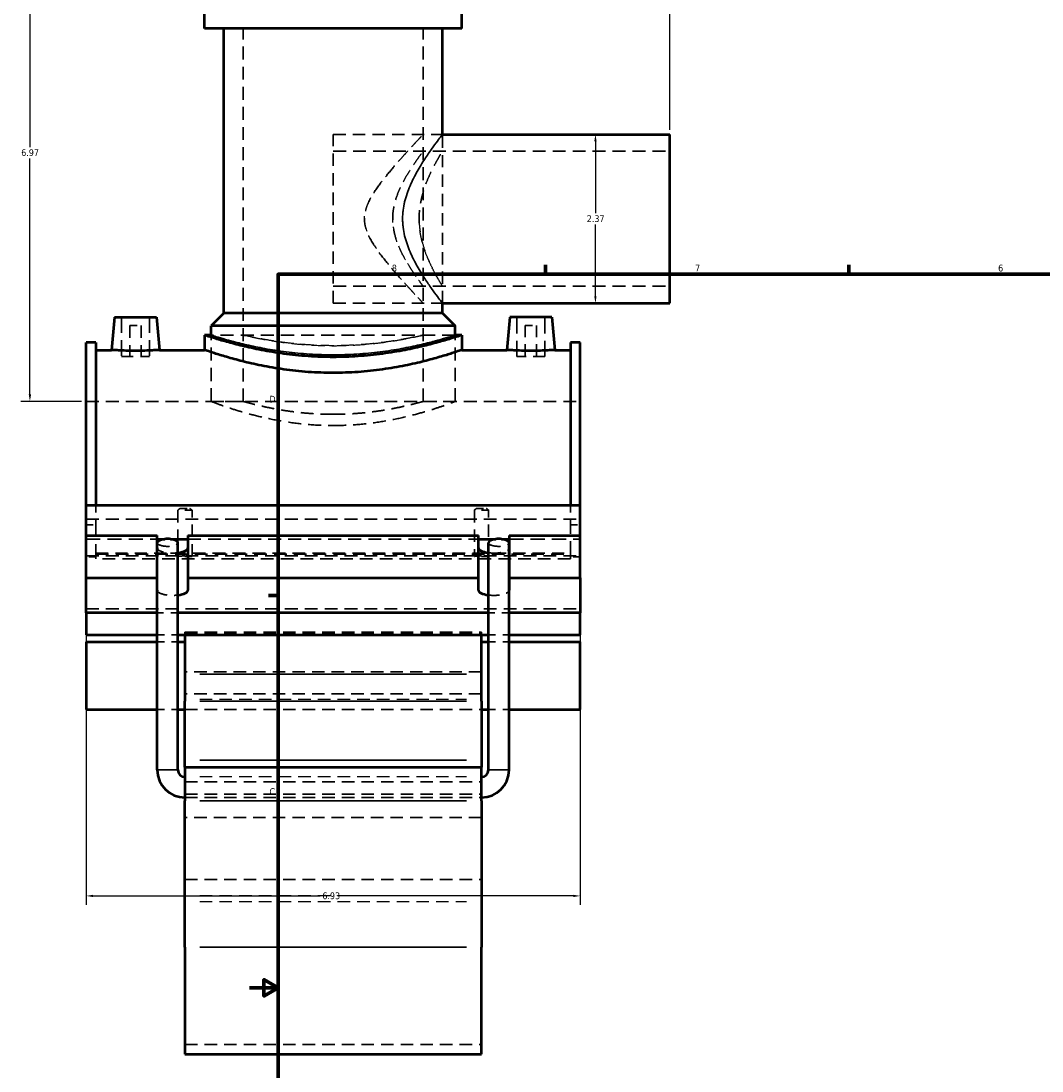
# Model space of a CAD drawing. Header units: inches. Extents: x -3.1 to 51.5, y -2.6 to 50.
# Tile 2 of 9: x -3.1 to 11.2, y 9.8 to 24.6. Entities that reach past the tile are written whole.
import ezdxf

# ---------------------------------------------------------------- set-up
doc = ezdxf.new("R2010")
doc.units = ezdxf.units.IN
doc.header["$MEASUREMENT"] = 0
doc.linetypes.add('DASHED', pattern=[0.2067, 0.1654, -0.0413])
for name, color, linetype, lineweight in [('Border (ANSI)', 7, 'Continuous', 70), ('Dimension (ANSI)', 7, 'Continuous', 25), ('Hidden (ANSI)', 7, 'DASHED', 35), ('Hidden Narrow (ANSI)', 7, 'DASHED', 25), ('Visible (ANSI)', 7, 'Continuous', 50), ('Visible Narrow (ANSI)', 7, 'Continuous', 35)]:
    doc.layers.add(name, color=color, linetype=linetype, lineweight=lineweight)
doc.styles.add('Note Text (ANSI)', font='tahoma.ttf')
doc.dimstyles.new('Default (ANSI)', dxfattribs={"dimtxt": 0.094488, "dimasz": 0.098425, "dimexe": 0.125, "dimexo": 0.0625, "dimgap": 0.031496, "dimtad": 0, "dimtih": 1, "dimtoh": 1, "dimrnd": 1e-08, "dimzin": 4, "dimdsep": 46, "dimtxsty": 'Note Text (ANSI)', "dimcen": 0.09, "dimdle": 0.393701, "dimclrd": 256, "dimclre": 256, "dimclrt": 5, "dimadec": 0, "dimazin": 1, "dimtfac": 1, "dimtofl": 0, "dimtmove": 0, "dimatfit": 3, "dimfxl": 1, "dimtolj": 1, "dimtzin": 4, "dimlwd": -1, "dimlwe": -1, "dimarcsym": 0})

# ---------------------------------------------------------------- blocks, each defined once
blk = doc.blocks.new('Borders Default Border')
at = {"layer": 'Border (ANSI)'}
for p, q in [((4.25, 21), (4.25, 21.134)), ((8.5, 21), (8.5, 21.134)), ((0.5, 16.5), (0.366, 16.5))]:
    blk.add_line(p, q, dxfattribs=at)
at = {"layer": 'Border (ANSI)', "flags": 128}
for points in [[(0.5, 1), (0.5, 21), (33.5, 21), (33.5, 1), (0.5, 1)], [(0.1, 11), (0.5, 11), (0.3, 11.115), (0.3, 10.885), (0.5, 11)]]:
    blk.add_lwpolyline(points, dxfattribs=at)
at = {"layer": 'Border (ANSI)', "color": 5, "true_color": 0x0000ff, "char_height": 0.0945, "attachment_point": 7, "style": 'Note Text (ANSI)'}
for s, insert in [('8', (2.094, 21.038)), ('7', (6.346, 21.04)), ('6', (10.595, 21.038)), ('D', (0.378, 19.203)), ('C', (0.378, 13.701))]:
    blk.add_mtext(s, dxfattribs=dict(at, insert=insert))
blk = doc.blocks.new('*D6')
at = {"layer": 'Defpoints', "color": 0, "transparency": 16777216}
for p in [(-2.193, 17.042), (4.737, 17.042), (4.737, 12.288)]:
    blk.add_point(p, dxfattribs=at)
at = {"layer": 'Dimension (ANSI)', "transparency": 16777216}
for p, q in [((-2.193, 16.979), (-2.193, 12.163)), ((4.737, 16.979), (4.737, 12.163)), ((-2.095, 12.288), (1.089, 12.288)), ((4.638, 12.288), (1.391, 12.288))]:
    blk.add_line(p, q, dxfattribs=at)
for points in [[(-2.095, 12.304), (-2.095, 12.272), (-2.193, 12.288)], [(4.638, 12.304), (4.638, 12.272), (4.737, 12.288)]]:
    blk.add_solid(points, dxfattribs=at)
at = {"layer": 'Dimension (ANSI)', "color": 5, "transparency": 16777216, "insert": (1.12, 12.337), "char_height": 0.0945, "attachment_point": 1, "style": 'Note Text (ANSI)'}
blk.add_mtext('\\A1;6.93', dxfattribs=at)
blk = doc.blocks.new('*D8')
at = {"layer": 'Defpoints', "color": 0, "transparency": 16777216}
for p in [(5.992, 26.664), (1.272, 26.188), (5.992, 22.961)]:
    blk.add_point(p, dxfattribs=at)
at = {"layer": 'Dimension (ANSI)', "transparency": 16777216}
for p, q in [((1.272, 26.25), (1.272, 26.789)), ((5.992, 23.024), (5.992, 26.789)), ((1.37, 26.664), (3.478, 26.664)), ((5.893, 26.664), (3.785, 26.664))]:
    blk.add_line(p, q, dxfattribs=at)
for points in [[(1.37, 26.681), (1.37, 26.648), (1.272, 26.664)], [(5.893, 26.681), (5.893, 26.648), (5.992, 26.664)]]:
    blk.add_solid(points, dxfattribs=at)
at = {"layer": 'Dimension (ANSI)', "color": 5, "transparency": 16777216, "insert": (3.51, 26.713), "char_height": 0.0945, "attachment_point": 1, "style": 'Note Text (ANSI)'}
blk.add_mtext('\\A1;4.72', dxfattribs=at)
blk = doc.blocks.new('*D9')
at = {"layer": 'Defpoints', "color": 0, "transparency": 16777216}
for p in [(4.949, 22.961), (4.949, 20.595), (4.949, 20.595)]:
    blk.add_point(p, dxfattribs=at)
at = {"layer": 'Dimension (ANSI)', "transparency": 16777216}
for p, q in [((4.949, 22.863), (4.949, 21.859)), ((4.949, 20.693), (4.949, 21.697))]:
    blk.add_line(p, q, dxfattribs=at)
for points in [[(4.932, 22.863), (4.965, 22.863), (4.949, 22.961)], [(4.932, 20.693), (4.965, 20.693), (4.949, 20.595)]]:
    blk.add_solid(points, dxfattribs=at)
at = {"layer": 'Dimension (ANSI)', "color": 5, "transparency": 16777216, "insert": (4.828, 21.827), "char_height": 0.0945, "attachment_point": 1, "style": 'Note Text (ANSI)'}
blk.add_mtext('\\A1;2.37', dxfattribs=at)
blk = doc.blocks.new('*D10')
at = {"layer": 'Defpoints', "color": 0, "transparency": 16777216}
for p in [(-2.981, 26.188), (0.631, 26.188), (-2.193, 19.218)]:
    blk.add_point(p, dxfattribs=at)
at = {"layer": 'Dimension (ANSI)', "transparency": 16777216}
for p, q in [((0.568, 26.188), (-3.106, 26.188)), ((-2.981, 26.09), (-2.981, 22.784)), ((-2.981, 19.316), (-2.981, 22.622)), ((-2.256, 19.218), (-3.106, 19.218))]:
    blk.add_line(p, q, dxfattribs=at)
for points in [[(-2.997, 26.09), (-2.964, 26.09), (-2.981, 26.188)], [(-2.997, 19.316), (-2.964, 19.316), (-2.981, 19.218)]]:
    blk.add_solid(points, dxfattribs=at)
at = {"layer": 'Dimension (ANSI)', "color": 5, "transparency": 16777216, "insert": (-3.102, 22.752), "char_height": 0.0945, "attachment_point": 1, "style": 'Note Text (ANSI)'}
blk.add_mtext('\\A1;6.97', dxfattribs=at)

msp = doc.modelspace()

# ---------------------------------------------------------------- linework, layer by layer
at = {"layer": 'Hidden (ANSI)', "ltscale": 1.099577}
for p, q in [((0.0102, 19.218), (0.0102, 24.4455)), ((2.5335, 19.218), (2.5335, 24.4455))]:
    msp.add_line(p, q, dxfattribs=at)
at = {"layer": 'Hidden (ANSI)', "ltscale": 1.057721}
msp.add_line((1.2718, 20.5949), (1.2718, 22.961), dxfattribs=at)
at = {"layer": 'Hidden (ANSI)', "ltscale": 1.058821}
for p, q in [((1.2718, 22.961), (2.8038, 22.961)), ((1.2718, 20.5949), (2.8038, 20.5949))]:
    msp.add_line(p, q, dxfattribs=at)
at = {"layer": 'Hidden (ANSI)', "ltscale": 1.040657}
msp.add_line((2.8038, 20.5949), (2.8038, 22.961), dxfattribs=at)
at = {"layer": 'Hidden (ANSI)', "ltscale": 1.087382}
for p, q in [((1.2718, 22.7244), (5.9918, 22.7244)), ((1.2718, 20.8315), (5.9918, 20.8315))]:
    msp.add_line(p, q, dxfattribs=at)
at = {"layer": 'Hidden (ANSI)', "ltscale": 1.333288}
for p, q in [((-1.697, 20.3991), (-1.697, 19.8479)), ((-1.3033, 20.3991), (-1.3033, 19.8479)), ((3.847, 19.8479), (3.847, 20.3991)), ((4.2407, 19.8479), (4.2407, 20.3991))]:
    msp.add_line(p, q, dxfattribs=at)
at = {"layer": 'Hidden (ANSI)', "ltscale": 0.471064}
for p, q in [((-1.5789, 20.281), (-1.4214, 20.281)), ((3.9651, 20.281), (4.1226, 20.281))]:
    msp.add_line(p, q, dxfattribs=at)
at = {"layer": 'Hidden (ANSI)', "ltscale": 1.047583}
for p, q in [((-1.5789, 20.281), (-1.5789, 19.8479)), ((-1.4214, 20.281), (-1.4214, 19.8479)), ((3.9651, 19.8479), (3.9651, 20.281)), ((4.1226, 19.8479), (4.1226, 20.281))]:
    msp.add_line(p, q, dxfattribs=at)
at = {"layer": 'Hidden (ANSI)', "ltscale": 1.104495}
msp.add_line((2.9841, 20.148), (-0.4404, 20.148), dxfattribs=at)
at = {"layer": 'Hidden (ANSI)', "ltscale": 1.124841}
for p, q in [((-0.4404, 19.218), (-0.4404, 20.148)), ((2.9841, 19.218), (2.9841, 20.148))]:
    msp.add_line(p, q, dxfattribs=at)
at = {"layer": 'Hidden (ANSI)', "ltscale": 0.997297}
for p, q in [((-1.697, 19.8479), (-1.3033, 19.8479)), ((4.2407, 19.8479), (3.847, 19.8479))]:
    msp.add_line(p, q, dxfattribs=at)
at = {"layer": 'Hidden (ANSI)', "ltscale": 1.081511}
for p, q in [((-2.1932, 19.218), (4.7368, 19.218)), ((-2.1932, 17.5668), (4.7368, 17.5668)), ((-2.1932, 17.0543), (4.7368, 17.0543)), ((-2.1932, 16.3101), (4.7368, 16.3101))]:
    msp.add_line(p, q, dxfattribs=at)
at = {"layer": 'Hidden (ANSI)', "ltscale": 1.089963}
for p, q in [((-0.4404, 19.218), (0.0102, 19.218)), ((2.5335, 19.218), (2.9841, 19.218))]:
    msp.add_line(p, q, dxfattribs=at)
at = {"layer": 'Hidden (ANSI)', "ltscale": 0.630222}
for p, q in [((-2.0546, 17.764), (-2.0546, 17.487)), ((4.5982, 17.764), (4.5982, 17.487))]:
    msp.add_line(p, q, dxfattribs=at)
at = {"layer": 'Hidden (ANSI)', "ltscale": 1.04627}
for p, q in [((-0.9065, 17.6943), (-0.9065, 17.0455)), ((-0.7078, 17.0455), (-0.7078, 17.6943)), ((3.2515, 17.6943), (3.2515, 17.0455)), ((3.4502, 17.0455), (3.4502, 17.6943))]:
    msp.add_line(p, q, dxfattribs=at)
at = {"layer": 'Hidden (ANSI)', "ltscale": 0.44938}
for p, q in [((-0.7078, 17.6943), (-0.9065, 17.6943)), ((3.4502, 17.6943), (3.2515, 17.6943))]:
    msp.add_line(p, q, dxfattribs=at)
at = {"layer": 'Hidden (ANSI)', "ltscale": 0.297896}
for p, q in [((-0.8768, 17.718), (-0.7376, 17.718)), ((3.2812, 17.718), (3.4204, 17.718))]:
    msp.add_line(p, q, dxfattribs=at)
at = {"layer": 'Hidden (ANSI)', "ltscale": 0.263891}
for p, q in [((-2.1932, 17.487), (-2.0546, 17.487)), ((4.5982, 17.487), (4.7368, 17.487)), ((-2.0546, 17.042), (-2.1932, 17.042)), ((4.7368, 17.042), (4.5982, 17.042))]:
    msp.add_line(p, q, dxfattribs=at)
at = {"layer": 'Hidden (ANSI)', "ltscale": 1.015378}
for p, q in [((-2.0546, 17.487), (-2.0546, 17.0925)), ((4.5982, 17.0925), (4.5982, 17.487))]:
    msp.add_line(p, q, dxfattribs=at)
at = {"layer": 'Hidden (ANSI)', "ltscale": 1.205209}
for p, q in [((-2.1932, 17.2898), (-1.1967, 17.2898)), ((3.7404, 17.2898), (4.7368, 17.2898))]:
    msp.add_line(p, q, dxfattribs=at)
at = {"layer": 'Hidden (ANSI)', "ltscale": 0.152872}
for p, q in [((-1.0899, 17.2898), (-1.0096, 17.2898)), ((3.5532, 17.2898), (3.6335, 17.2898))]:
    msp.add_line(p, q, dxfattribs=at)
at = {"layer": 'Hidden (ANSI)', "ltscale": 1.094429}
msp.add_line((-0.7641, 17.2898), (3.3078, 17.2898), dxfattribs=at)
at = {"layer": 'Hidden (ANSI)', "ltscale": 0.072672}
for p, q in [((-2.0546, 17.0925), (-2.0546, 17.0795)), ((4.5982, 17.0795), (4.5982, 17.0925))]:
    msp.add_line(p, q, dxfattribs=at)
at = {"layer": 'Hidden (ANSI)', "ltscale": 1.039332}
for p, q in [((-2.0546, 17.0925), (-0.9804, 17.0925)), ((3.5241, 17.0925), (4.5982, 17.0925))]:
    msp.add_line(p, q, dxfattribs=at)
at = {"layer": 'Hidden (ANSI)', "ltscale": 1.072859}
for p, q in [((-2.0546, 17.0795), (4.5982, 17.0795)), ((4.5982, 17.0101), (-2.0546, 17.0101))]:
    msp.add_line(p, q, dxfattribs=at)
at = {"layer": 'Hidden (ANSI)', "ltscale": 0.14758}
for p, q in [((-2.0546, 17.0101), (-2.0546, 17.0795)), ((4.5982, 17.0795), (4.5982, 17.0101))]:
    msp.add_line(p, q, dxfattribs=at)
at = {"layer": 'Hidden (ANSI)', "ltscale": 1.089623}
msp.add_line((-0.9804, 17.0925), (3.5241, 17.0925), dxfattribs=at)
at = {"layer": 'Hidden (ANSI)', "ltscale": 0.378259}
for p, q in [((-0.7078, 17.0455), (-0.9065, 17.0455)), ((3.4502, 17.0455), (3.2515, 17.0455))]:
    msp.add_line(p, q, dxfattribs=at)
at = {"layer": 'Hidden (ANSI)', "ltscale": 0.549173}
for p, q in [((-0.9055, 16.2532), (-1.1939, 16.2532)), ((3.7376, 16.2532), (3.4492, 16.2532)), ((-1.1939, 15.9452), (-0.9055, 15.9452)), ((3.4492, 15.9452), (3.7376, 15.9452)), ((-1.1939, 15.8487), (-0.9055, 15.8487)), ((3.4492, 15.8487), (3.7376, 15.8487)), ((-1.1939, 14.899), (-0.9055, 14.899)), ((3.4492, 14.899), (3.7376, 14.899))]:
    msp.add_line(p, q, dxfattribs=at)
at = {"layer": 'Hidden (ANSI)', "ltscale": 0.300161}
for p, q in [((-0.8072, 15.9838), (-0.8072, 15.9636)), ((3.3508, 15.9636), (3.3508, 15.9838))]:
    msp.add_line(p, q, dxfattribs=at)
at = {"layer": 'Hidden (ANSI)', "ltscale": 1.058743}
for p, q in [((-0.8072, 15.9838), (3.3508, 15.9838)), ((-0.8072, 15.9636), (3.3508, 15.9636)), ((3.3508, 15.4286), (-0.8072, 15.4286)), ((3.3508, 15.1179), (-0.8072, 15.1179)), ((-0.8072, 14.899), (3.3508, 14.899)), ((-0.8072, 13.8883), (3.3508, 13.8883)), ((-0.8072, 13.7132), (3.3508, 13.7132)), ((-0.8072, 13.6667), (3.3508, 13.6667)), ((3.3508, 13.385), (-0.8072, 13.385)), ((-0.8072, 12.5186), (3.3508, 12.5186)), ((-0.8072, 10.2062), (3.3508, 10.2062))]:
    msp.add_line(p, q, dxfattribs=at)
at = {"layer": 'Hidden (ANSI)', "ltscale": 0.115573}
for p, q in [((-0.8072, 15.9636), (-0.8072, 15.9452)), ((3.3508, 15.9452), (3.3508, 15.9636))]:
    msp.add_line(p, q, dxfattribs=at)
at = {"layer": 'Hidden (ANSI)', "ltscale": 1.131185}
for centre in [(-1.0497, 17.2394), (3.5934, 17.2394)]:
    msp.add_ellipse(centre, major_axis=(0.1442, 0), ratio=0.3639702, start_param=3.1415927, end_param=6.2831853, dxfattribs=at)
at = {"layer": 'Hidden (ANSI)', "ltscale": 0.580703}
for centre, major_axis, start_param, end_param in [((-0.9804, 17.1665), (-0.2163, 0), 0.1609249, 1.5707963), ((3.5241, 17.1665), (0.2163, 0), 4.712389, 6.1222604)]:
    msp.add_ellipse(centre, major_axis=major_axis, ratio=0.3420201, start_param=start_param, end_param=end_param, dxfattribs=at)
at = {"layer": 'Hidden (ANSI)', "ltscale": 0.145557}
for centre, start_param, end_param in [((-0.9804, 17.1665), 1.5707963, 1.9243713), ((3.5241, 17.1665), 1.2172214, 1.5707963)]:
    msp.add_ellipse(centre, major_axis=(-0.2163, 0), ratio=0.3420201, start_param=start_param, end_param=end_param, dxfattribs=at)
at = {"layer": 'Hidden (ANSI)', "ltscale": 0.922604}
for centre, major_axis, start_param, end_param in [((-0.9804, 16.5737), (-0.2163, 0), 0.1609249, 1.9243713), ((3.5241, 16.5737), (0.2163, 0), 4.358814, 6.1222604)]:
    msp.add_ellipse(centre, major_axis=major_axis, ratio=0.3420201, start_param=start_param, end_param=end_param, dxfattribs=at)
at = {"layer": 'Hidden (ANSI)', "ltscale": 1.094813}
for points, knots in [([(-0.4404, 19.218), (-0.4404, 19.218), (-0.4299, 19.2139), (-0.386, 19.1975), (-0.3527, 19.1852), (-0.265, 19.1541), (-0.2105, 19.1353), (-0.0852, 19.0949), (-0.0143, 19.0733), (0.1365, 19.0312), (0.2218, 19.0092), (0.4076, 18.9676), (0.5083, 18.948), (0.7188, 18.9152), (0.8289, 18.902), (1.051, 18.8843), (1.1631, 18.88), (1.2718, 18.88)], [19.8774218, 19.8774218, 19.8774218, 19.8774218, 20.7053119, 20.7053119, 21.533202, 21.533202, 22.3610921, 22.3610921, 23.1889822, 23.1889822, 24.0175439, 24.0175439, 24.8461056, 24.8461056, 25.6746674, 25.6746674, 26.5032291, 26.5032291, 26.5032291, 26.5032291]), ([(1.2718, 18.88), (1.3806, 18.88), (1.4926, 18.8843), (1.7147, 18.902), (1.8248, 18.9152), (2.0354, 18.948), (2.136, 18.9676), (2.3219, 19.0092), (2.4071, 19.0312), (2.5579, 19.0733), (2.6289, 19.0949), (2.7542, 19.1353), (2.8086, 19.1541), (2.8963, 19.1852), (2.9297, 19.1975), (2.9736, 19.2139), (2.9841, 19.218), (2.9841, 19.218)], [0, 0, 0, 0, 0.8285617, 0.8285617, 1.6571235, 1.6571235, 2.4856852, 2.4856852, 3.3142469, 3.3142469, 4.142137, 4.142137, 4.9700271, 4.9700271, 5.7979172, 5.7979172, 6.6258073, 6.6258073, 6.6258073, 6.6258073])]:
    msp.add_open_spline(points, degree=3, knots=knots, dxfattribs=at)
at = {"layer": 'Hidden (ANSI)', "ltscale": 1.070717}
for points, knots in [([(1.2718, 19.0377), (1.1922, 19.0377), (1.1099, 19.04), (0.9466, 19.0492), (0.8655, 19.0561), (0.7102, 19.0734), (0.6359, 19.0837), (0.4985, 19.1058), (0.4355, 19.1175), (0.3239, 19.14), (0.2715, 19.1516), (0.1791, 19.1734), (0.139, 19.1835), (0.0744, 19.2003), (0.05, 19.207), (0.0178, 19.2158), (0.0102, 19.218), (0.0102, 19.218)], [0, 0, 0, 0, 0.6071488, 0.6071488, 1.2142975, 1.2142975, 1.8214463, 1.8214463, 2.428595, 2.428595, 3.0356081, 3.0356081, 3.6426212, 3.6426212, 4.2496343, 4.2496343, 4.8566474, 4.8566474, 4.8566474, 4.8566474]), ([(2.5335, 19.218), (2.5335, 19.218), (2.5258, 19.2158), (2.4937, 19.207), (2.4692, 19.2003), (2.4047, 19.1835), (2.3646, 19.1734), (2.2721, 19.1516), (2.2197, 19.14), (2.1082, 19.1175), (2.0452, 19.1058), (1.9078, 19.0837), (1.8335, 19.0734), (1.6782, 19.0561), (1.5971, 19.0492), (1.4338, 19.04), (1.3515, 19.0377), (1.2718, 19.0377)], [14.5699421, 14.5699421, 14.5699421, 14.5699421, 15.1769552, 15.1769552, 15.7839683, 15.7839683, 16.3909814, 16.3909814, 16.9979944, 16.9979944, 17.6051432, 17.6051432, 18.212292, 18.212292, 18.8194407, 18.8194407, 19.4265895, 19.4265895, 19.4265895, 19.4265895])]:
    msp.add_open_spline(points, degree=3, knots=knots, dxfattribs=at)
at = {"layer": 'Hidden (ANSI)', "ltscale": 0.072239}
for points, weights in [([(-0.8768, 17.718), (-0.89, 17.7082), (-0.9065, 17.6943)], [1, 1.00992428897, 1]), ([(-0.7078, 17.6943), (-0.7244, 17.7082), (-0.7376, 17.718)], [1, 1.00992428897, 1]), ([(3.2812, 17.718), (3.268, 17.7082), (3.2515, 17.6943)], [1, 1.00992428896, 1]), ([(3.4502, 17.6943), (3.4336, 17.7082), (3.4204, 17.718)], [1, 1.00992428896, 1])]:
    msp.add_rational_spline(points, weights, degree=2, dxfattribs=at)
at = {"layer": 'Hidden (ANSI)', "ltscale": 0.450542}
for points, knots in [([(-0.9065, 17.0455), (-0.9019, 17.0468), (-0.8965, 17.0479), (-0.8802, 17.0502), (-0.867, 17.0512), (-0.8379, 17.0524), (-0.822, 17.0526), (-0.8072, 17.0526), (-0.7924, 17.0526), (-0.7766, 17.0524), (-0.7475, 17.0512), (-0.7343, 17.0502), (-0.718, 17.0479), (-0.7125, 17.0469), (-0.7078, 17.0455)], [-0.28920517, -0.28920517, -0.28920517, -0.28920517, -0.22638723, -0.22638723, -0.11319361, -0.11319361, 0, 0, 0, 0.11284098, 0.11284098, 0.22568196, 0.22568196, 0.28917826, 0.28917826, 0.28917826, 0.28917826]), ([(3.2515, 17.0455), (3.2562, 17.0469), (3.2616, 17.0479), (3.278, 17.0502), (3.2912, 17.0512), (3.3202, 17.0524), (3.336, 17.0526), (3.3656, 17.0526), (3.3814, 17.0524), (3.4105, 17.0512), (3.4237, 17.0502), (3.44, 17.0479), (3.4455, 17.0469), (3.4502, 17.0455)], [0.6402703, 0.6402703, 0.6402703, 0.6402703, 0.7037666, 0.7037666, 0.81660758, 0.81660758, 0.92944857, 0.92944857, 1.04228955, 1.04228955, 1.15513053, 1.15513053, 1.21862683, 1.21862683, 1.21862683, 1.21862683])]:
    msp.add_open_spline(points, degree=3, knots=knots, dxfattribs=at)
at = {"layer": 'Hidden Narrow (ANSI)', "ltscale": 1.06497}
for p, q in [((-0.5993, 15.045), (3.1429, 15.045)), ((-0.5993, 13.9609), (3.1429, 13.9609)), ((-0.5993, 12.2916), (3.1429, 12.2916)), ((-0.5993, 12.2105), (3.1429, 12.2105))]:
    msp.add_line(p, q, dxfattribs=at)
at = {"layer": 'Hidden Narrow (ANSI)', "ltscale": 1.080677}
msp.add_open_spline([(1.7101, 21.778), (1.7101, 21.8228), (1.717, 21.8649), (1.7395, 21.9455), (1.7551, 21.9841), (1.81, 22.097), (1.8569, 22.1685), (1.9577, 22.3077), (2.0115, 22.3748), (2.1169, 22.5013), (2.1686, 22.5607), (2.2589, 22.6627), (2.3012, 22.7095), (2.3786, 22.7944), (2.4137, 22.8325), (2.4718, 22.8951), (2.4948, 22.9197), (2.5257, 22.9527), (2.5335, 22.961), (2.5335, 22.961), (2.5257, 22.9527), (2.4948, 22.9197), (2.4718, 22.8951), (2.4137, 22.8325), (2.3786, 22.7944), (2.3012, 22.7095), (2.2589, 22.6627), (2.1686, 22.5607), (2.1169, 22.5013), (2.0115, 22.3748), (1.9577, 22.3077), (1.8569, 22.1685), (1.81, 22.097), (1.7551, 21.9841), (1.7395, 21.9455), (1.717, 21.8649), (1.7101, 21.8228), (1.7101, 21.7331), (1.717, 21.691), (1.7395, 21.6104), (1.7551, 21.5718), (1.81, 21.4589), (1.8569, 21.3874), (1.9577, 21.2482), (2.0115, 21.1812), (2.1169, 21.0546), (2.1686, 20.9952), (2.2589, 20.8932), (2.3012, 20.8464), (2.3786, 20.7615), (2.4137, 20.7235), (2.4718, 20.6608), (2.4948, 20.6362), (2.5257, 20.6032), (2.5335, 20.5949), (2.5335, 20.5949), (2.5257, 20.6032), (2.4948, 20.6362), (2.4718, 20.6608), (2.4137, 20.7235), (2.3786, 20.7615), (2.3012, 20.8464), (2.2589, 20.8932), (2.1686, 20.9952), (2.1169, 21.0546), (2.0115, 21.1812), (1.9577, 21.2482), (1.8569, 21.3874), (1.81, 21.4589), (1.7551, 21.5718), (1.7395, 21.6104), (1.717, 21.691), (1.7101, 21.7331), (1.7101, 21.778)], degree=3, knots=[0, 0, 0, 0, 0.3419928, 0.3419928, 0.6839855, 0.6839855, 1.367971, 1.367971, 2.0519565, 2.0519565, 2.735942, 2.735942, 3.348606, 3.348606, 3.9612699, 3.9612699, 4.5739339, 4.5739339, 5.1865978, 5.1865978, 5.7992618, 5.7992618, 6.4119257, 6.4119257, 7.0245897, 7.0245897, 7.6372536, 7.6372536, 8.3212391, 8.3212391, 9.0052246, 9.0052246, 9.6892101, 9.6892101, 10.0312029, 10.0312029, 10.3731957, 10.3731957, 10.7151884, 10.7151884, 11.0571812, 11.0571812, 11.7411667, 11.7411667, 12.4251522, 12.4251522, 13.1091377, 13.1091377, 13.7218016, 13.7218016, 14.3344656, 14.3344656, 14.9471295, 14.9471295, 15.5597935, 15.5597935, 16.1724574, 16.1724574, 16.7851214, 16.7851214, 17.3977853, 17.3977853, 18.0104493, 18.0104493, 18.6944348, 18.6944348, 19.3784203, 19.3784203, 20.0624058, 20.0624058, 20.4043986, 20.4043986, 20.7463913, 20.7463913, 20.7463913, 20.7463913], dxfattribs=at)
at = {"layer": 'Hidden Narrow (ANSI)', "ltscale": 1.052501}
for points, knots in [([(2.8038, 22.961), (2.8038, 22.961), (2.7978, 22.9532), (2.7734, 22.9214), (2.7552, 22.8975), (2.7092, 22.8359), (2.6815, 22.7981), (2.6208, 22.7125), (2.5879, 22.6646), (2.5218, 22.5631), (2.4859, 22.5054), (2.415, 22.3798), (2.3801, 22.3119), (2.3187, 22.1687), (2.2922, 22.0933), (2.2553, 21.9379), (2.2452, 21.858), (2.2452, 21.778)], [14.4518103, 14.4518103, 14.4518103, 14.4518103, 15.0463449, 15.0463449, 15.6408795, 15.6408795, 16.2354141, 16.2354141, 16.8299487, 16.8299487, 17.4397316, 17.4397316, 18.0495145, 18.0495145, 18.6592974, 18.6592974, 19.2690804, 19.2690804, 19.2690804, 19.2690804]), ([(2.2452, 21.778), (2.2452, 21.6979), (2.2553, 21.618), (2.2922, 21.4627), (2.3187, 21.3872), (2.3801, 21.244), (2.415, 21.1761), (2.4859, 21.0505), (2.5218, 20.9928), (2.5879, 20.8913), (2.6208, 20.8435), (2.6815, 20.7578), (2.7092, 20.72), (2.7552, 20.6584), (2.7734, 20.6345), (2.7978, 20.6027), (2.8038, 20.5949), (2.8038, 20.5949)], [0, 0, 0, 0, 0.6097829, 0.6097829, 1.2195658, 1.2195658, 1.8293487, 1.8293487, 2.4391316, 2.4391316, 3.0336663, 3.0336663, 3.6282009, 3.6282009, 4.2227355, 4.2227355, 4.8172701, 4.8172701, 4.8172701, 4.8172701])]:
    msp.add_open_spline(points, degree=3, knots=knots, dxfattribs=at)
at = {"layer": 'Hidden Narrow (ANSI)', "ltscale": 1.07802}
msp.add_open_spline([(2.1061, 21.778), (2.1061, 21.7144), (2.1136, 21.6506), (2.1411, 21.5264), (2.161, 21.4659), (2.2075, 21.3511), (2.234, 21.2967), (2.2881, 21.196), (2.3156, 21.1498), (2.3665, 21.0685), (2.3919, 21.0301), (2.4388, 20.9616), (2.4603, 20.9313), (2.4959, 20.8821), (2.51, 20.863), (2.5288, 20.8377), (2.5335, 20.8315), (2.5335, 20.8315), (2.5288, 20.8377), (2.51, 20.863), (2.4959, 20.8821), (2.4603, 20.9313), (2.4388, 20.9616), (2.3919, 21.0301), (2.3665, 21.0685), (2.3156, 21.1498), (2.2881, 21.196), (2.234, 21.2967), (2.2075, 21.3511), (2.161, 21.4659), (2.1411, 21.5264), (2.1136, 21.6506), (2.1061, 21.7144), (2.1061, 21.8415), (2.1136, 21.9053), (2.1411, 22.0295), (2.161, 22.09), (2.2075, 22.2048), (2.234, 22.2593), (2.2881, 22.3599), (2.3156, 22.4061), (2.3665, 22.4874), (2.3919, 22.5258), (2.4388, 22.5944), (2.4603, 22.6246), (2.4959, 22.6738), (2.51, 22.6929), (2.5288, 22.7182), (2.5335, 22.7244), (2.5335, 22.7244), (2.5288, 22.7182), (2.51, 22.6929), (2.4959, 22.6738), (2.4603, 22.6246), (2.4388, 22.5944), (2.3919, 22.5258), (2.3665, 22.4874), (2.3156, 22.4061), (2.2881, 22.3599), (2.234, 22.2593), (2.2075, 22.2048), (2.161, 22.09), (2.1411, 22.0295), (2.1136, 21.9053), (2.1061, 21.8415), (2.1061, 21.778)], degree=3, knots=[0, 0, 0, 0, 0.4843037, 0.4843037, 0.9686074, 0.9686074, 1.4529111, 1.4529111, 1.9372148, 1.9372148, 2.4113186, 2.4113186, 2.8854223, 2.8854223, 3.359526, 3.359526, 3.8336298, 3.8336298, 4.3077335, 4.3077335, 4.7818373, 4.7818373, 5.255941, 5.255941, 5.7300448, 5.7300448, 6.2143485, 6.2143485, 6.6986522, 6.6986522, 7.1829559, 7.1829559, 7.6672596, 7.6672596, 8.1515633, 8.1515633, 8.635867, 8.635867, 9.1201707, 9.1201707, 9.6044744, 9.6044744, 10.0785781, 10.0785781, 10.5526819, 10.5526819, 11.0267856, 11.0267856, 11.5008894, 11.5008894, 11.9749931, 11.9749931, 12.4490969, 12.4490969, 12.9232006, 12.9232006, 13.3973043, 13.3973043, 13.881608, 13.881608, 14.3659117, 14.3659117, 14.8502154, 14.8502154, 15.3345191, 15.3345191, 15.3345191, 15.3345191], dxfattribs=at)
at = {"layer": 'Hidden Narrow (ANSI)', "ltscale": 1.096724}
msp.add_open_spline([(2.4765, 21.778), (2.4765, 21.8396), (2.4814, 21.9025), (2.5003, 22.0263), (2.5143, 22.0871), (2.548, 22.2028), (2.5677, 22.2579), (2.6087, 22.3594), (2.6299, 22.406), (2.6698, 22.4881), (2.69, 22.5269), (2.7276, 22.5958), (2.7449, 22.6259), (2.7736, 22.6748), (2.7849, 22.6936), (2.8001, 22.7184), (2.8038, 22.7244), (2.8038, 22.7244), (2.8001, 22.7184), (2.7849, 22.6936), (2.7736, 22.6748), (2.7449, 22.6259), (2.7276, 22.5958), (2.69, 22.5269), (2.6698, 22.4881), (2.6299, 22.406), (2.6087, 22.3594), (2.5677, 22.2579), (2.548, 22.2028), (2.5143, 22.0871), (2.5003, 22.0263), (2.4814, 21.9025), (2.4765, 21.8396), (2.4765, 21.7163), (2.4814, 21.6534), (2.5003, 21.5297), (2.5143, 21.4689), (2.548, 21.3531), (2.5677, 21.2981), (2.6087, 21.1965), (2.6299, 21.15), (2.6698, 21.0678), (2.69, 21.029), (2.7276, 20.9601), (2.7449, 20.93), (2.7736, 20.8811), (2.7849, 20.8623), (2.8001, 20.8375), (2.8038, 20.8315), (2.8038, 20.8315), (2.8001, 20.8375), (2.7849, 20.8623), (2.7736, 20.8811), (2.7449, 20.93), (2.7276, 20.9601), (2.69, 21.029), (2.6698, 21.0678), (2.6299, 21.15), (2.6087, 21.1965), (2.5677, 21.2981), (2.548, 21.3531), (2.5143, 21.4689), (2.5003, 21.5297), (2.4814, 21.6534), (2.4765, 21.7163), (2.4765, 21.778)], degree=3, knots=[0, 0, 0, 0, 0.4699576, 0.4699576, 0.9399152, 0.9399152, 1.4098728, 1.4098728, 1.8798304, 1.8798304, 2.3462839, 2.3462839, 2.8127373, 2.8127373, 3.2791907, 3.2791907, 3.7456441, 3.7456441, 4.2120975, 4.2120975, 4.6785509, 4.6785509, 5.1450043, 5.1450043, 5.6114577, 5.6114577, 6.0814153, 6.0814153, 6.5513729, 6.5513729, 7.0213305, 7.0213305, 7.4912881, 7.4912881, 7.9612458, 7.9612458, 8.4312034, 8.4312034, 8.901161, 8.901161, 9.3711186, 9.3711186, 9.837572, 9.837572, 10.3040254, 10.3040254, 10.7704788, 10.7704788, 11.2369322, 11.2369322, 11.7033856, 11.7033856, 12.169839, 12.169839, 12.6362924, 12.6362924, 13.1027458, 13.1027458, 13.5727035, 13.5727035, 14.0426611, 14.0426611, 14.5126187, 14.5126187, 14.9825763, 14.9825763, 14.9825763, 14.9825763], dxfattribs=at)
at = {"layer": 'Hidden Narrow (ANSI)', "ltscale": 1.091371}
for points, knots in [([(-0.4404, 20.148), (-0.4404, 20.148), (-0.43, 20.1447), (-0.3863, 20.1311), (-0.353, 20.1209), (-0.2654, 20.0953), (-0.211, 20.0798), (-0.0855, 20.0465), (-0.0145, 20.0287), (0.1367, 19.9942), (0.2221, 19.9762), (0.4084, 19.9422), (0.5092, 19.9263), (0.7199, 19.8997), (0.8299, 19.889), (1.0518, 19.8748), (1.1635, 19.8713), (1.2718, 19.8713)], [19.8054754, 19.8054754, 19.8054754, 19.8054754, 20.6305528, 20.6305528, 21.4556301, 21.4556301, 22.2807075, 22.2807075, 23.1057848, 23.1057848, 23.9311637, 23.9311637, 24.7565427, 24.7565427, 25.5819216, 25.5819216, 26.4073006, 26.4073006, 26.4073006, 26.4073006]), ([(1.2718, 19.8713), (1.3801, 19.8713), (1.4919, 19.8748), (1.7137, 19.889), (1.8238, 19.8997), (2.0345, 19.9263), (2.1353, 19.9422), (2.3215, 19.9762), (2.407, 19.9942), (2.5582, 20.0287), (2.6292, 20.0465), (2.7547, 20.0798), (2.8091, 20.0953), (2.8967, 20.1209), (2.9299, 20.1311), (2.9736, 20.1447), (2.9841, 20.148), (2.9841, 20.148)], [0, 0, 0, 0, 0.8253789, 0.8253789, 1.6507579, 1.6507579, 2.4761368, 2.4761368, 3.3015158, 3.3015158, 4.1265931, 4.1265931, 4.9516704, 4.9516704, 5.7767478, 5.7767478, 6.6018251, 6.6018251, 6.6018251, 6.6018251])]:
    msp.add_open_spline(points, degree=3, knots=knots, dxfattribs=at)
at = {"layer": 'Hidden Narrow (ANSI)', "ltscale": 1.099522}
msp.add_open_spline([(1.2718, 19.9995), (1.1923, 19.9995), (1.1102, 20.0014), (0.9469, 20.0089), (0.8659, 20.0145), (0.7105, 20.0287), (0.6362, 20.0372), (0.4987, 20.0553), (0.4356, 20.065), (0.3239, 20.0836), (0.2714, 20.0932), (0.1789, 20.1111), (0.1388, 20.1195), (0.0743, 20.1334), (0.0499, 20.1389), (0.0178, 20.1462), (0.0102, 20.148), (0.0102, 20.148), (0.0178, 20.1462), (0.0499, 20.1389), (0.0743, 20.1334), (0.1388, 20.1195), (0.1789, 20.1111), (0.2714, 20.0932), (0.3239, 20.0836), (0.4356, 20.065), (0.4987, 20.0553), (0.6362, 20.0372), (0.7105, 20.0287), (0.8659, 20.0145), (0.9469, 20.0089), (1.1102, 20.0014), (1.1923, 19.9995), (1.3514, 19.9995), (1.4335, 20.0014), (1.5967, 20.0089), (1.6778, 20.0145), (1.8331, 20.0287), (1.9075, 20.0372), (2.045, 20.0553), (2.1081, 20.065), (2.2198, 20.0836), (2.2722, 20.0932), (2.3648, 20.1111), (2.4049, 20.1195), (2.4693, 20.1334), (2.4938, 20.1389), (2.5258, 20.1462), (2.5335, 20.148), (2.5335, 20.148), (2.5258, 20.1462), (2.4938, 20.1389), (2.4693, 20.1334), (2.4049, 20.1195), (2.3648, 20.1111), (2.2722, 20.0932), (2.2198, 20.0836), (2.1081, 20.065), (2.045, 20.0553), (1.9075, 20.0372), (1.8331, 20.0287), (1.6778, 20.0145), (1.5967, 20.0089), (1.4335, 20.0014), (1.3514, 19.9995), (1.2718, 19.9995)], degree=3, knots=[0, 0, 0, 0, 0.605982, 0.605982, 1.2119641, 1.2119641, 1.8179461, 1.8179461, 2.4239281, 2.4239281, 3.0298478, 3.0298478, 3.6357674, 3.6357674, 4.241687, 4.241687, 4.8476066, 4.8476066, 5.4535263, 5.4535263, 6.0594459, 6.0594459, 6.6653655, 6.6653655, 7.2712851, 7.2712851, 7.8772672, 7.8772672, 8.4832492, 8.4832492, 9.0892312, 9.0892312, 9.6952133, 9.6952133, 10.3011953, 10.3011953, 10.9071773, 10.9071773, 11.5131594, 11.5131594, 12.1191414, 12.1191414, 12.725061, 12.725061, 13.3309806, 13.3309806, 13.9369003, 13.9369003, 14.5428199, 14.5428199, 15.1487395, 15.1487395, 15.7546591, 15.7546591, 16.3605788, 16.3605788, 16.9664984, 16.9664984, 17.5724804, 17.5724804, 18.1784624, 18.1784624, 18.7844445, 18.7844445, 19.3904265, 19.3904265, 19.3904265, 19.3904265], dxfattribs=at)
at = {"layer": 'Visible (ANSI)'}
for p, q in [((-0.5305, 24.4455), (-0.5305, 24.6546)), ((3.0742, 24.4455), (3.0742, 24.6546)), ((3.0742, 24.4455), (-0.5305, 24.4455)), ((-0.2602, 20.4572), (-0.2602, 24.4455)), ((2.8038, 22.961), (2.8038, 24.4455)), ((2.8038, 22.961), (5.9918, 22.961)), ((5.9918, 20.5949), (5.9918, 22.961)), ((-0.2602, 20.4572), (-0.4404, 20.277)), ((2.8038, 20.4572), (-0.2602, 20.4572)), ((2.8038, 20.4572), (2.8038, 20.5949)), ((2.8038, 20.5949), (5.9918, 20.5949)), ((2.8038, 20.4572), (2.9841, 20.277)), ((-1.7954, 20.3991), (-1.8357, 19.9389)), ((-1.7954, 20.3991), (-1.2049, 20.3991)), ((-1.2049, 20.3991), (-1.1646, 19.9389)), ((3.7486, 20.3991), (3.7083, 19.9389)), ((4.3391, 20.3991), (3.7486, 20.3991)), ((4.3391, 20.3991), (4.3794, 19.9389)), ((2.9841, 20.277), (-0.4404, 20.277)), ((-0.4404, 20.148), (-0.4404, 20.277)), ((2.9841, 20.148), (2.9841, 20.277)), ((-2.1932, 17.764), (-2.1932, 20.0434)), ((-2.0546, 20.0434), (-2.1932, 20.0434)), ((-2.0546, 20.0434), (-2.0546, 17.764)), ((-0.5305, 20.148), (-0.5305, 19.9389)), ((-0.4404, 20.148), (-0.5305, 20.148)), ((3.0742, 20.148), (2.9841, 20.148)), ((3.0742, 20.148), (3.0742, 19.9389)), ((4.5982, 20.0434), (4.5982, 17.764)), ((4.7368, 20.0434), (4.5982, 20.0434)), ((4.7368, 17.764), (4.7368, 20.0434)), ((-2.0546, 19.9389), (-1.8357, 19.9389)), ((-1.1646, 19.9389), (-0.5305, 19.9389)), ((3.0742, 19.9389), (3.7083, 19.9389)), ((4.3794, 19.9389), (4.5982, 19.9389)), ((-2.1932, 17.764), (4.7368, 17.764)), ((-2.1932, 17.3391), (-2.1932, 17.764)), ((4.7368, 17.3391), (4.7368, 17.764)), ((-2.1932, 17.3391), (-1.1967, 17.3391)), ((-2.1932, 16.7463), (-2.1932, 17.3391)), ((-1.1967, 16.7463), (-1.1967, 17.3391)), ((-1.1967, 17.2898), (-1.0899, 17.2898)), ((-1.1939, 14.0534), (-1.1939, 17.2394)), ((-1.0096, 17.2898), (-0.7641, 17.2898)), ((-0.9055, 14.0534), (-0.9055, 17.2394)), ((-0.7641, 17.3391), (-0.7641, 16.7463)), ((-0.7641, 17.3391), (3.3078, 17.3391)), ((3.3078, 16.7463), (3.3078, 17.3391)), ((3.3078, 17.2898), (3.5532, 17.2898)), ((3.4492, 14.0534), (3.4492, 17.2394)), ((3.6335, 17.2898), (3.7404, 17.2898)), ((3.7376, 14.0534), (3.7376, 17.2394)), ((3.7404, 17.3391), (3.7404, 16.7463)), ((3.7404, 17.3391), (4.7368, 17.3391)), ((4.7368, 16.7463), (4.7368, 17.3391)), ((-2.1932, 16.7463), (-1.1967, 16.7463)), ((-2.1932, 16.2532), (-2.1932, 16.7463)), ((-1.1967, 16.5737), (-1.1967, 16.7463)), ((-0.7641, 16.7463), (-0.7641, 16.5737)), ((-0.7641, 16.7463), (3.3078, 16.7463)), ((3.3078, 16.5737), (3.3078, 16.7463)), ((3.7404, 16.7463), (3.7404, 16.5737)), ((3.7404, 16.7463), (4.7368, 16.7463)), ((4.7368, 16.7463), (4.7368, 16.2532)), ((-1.1939, 16.2532), (-2.1932, 16.2532)), ((-2.1932, 16.2532), (-2.1932, 15.9452)), ((3.4492, 16.2532), (-0.9055, 16.2532)), ((4.7368, 16.2532), (3.7376, 16.2532)), ((4.7368, 15.9452), (4.7368, 16.2532)), ((-2.1932, 15.9452), (-1.1939, 15.9452)), ((-0.9055, 15.9452), (3.4492, 15.9452)), ((-0.8072, 15.9452), (-0.8072, 15.3935)), ((3.3508, 15.3935), (3.3508, 15.9452)), ((3.7376, 15.9452), (4.7368, 15.9452)), ((-2.1932, 15.8487), (-2.1932, 14.899)), ((-2.1932, 15.8487), (-1.1939, 15.8487)), ((-0.9055, 15.8487), (-0.8072, 15.8487)), ((3.3508, 15.8487), (3.4492, 15.8487)), ((3.7376, 15.8487), (4.7368, 15.8487)), ((4.7368, 14.899), (4.7368, 15.8487)), ((-0.8072, 15.3935), (-0.8072, 15.019)), ((3.3508, 15.019), (3.3508, 15.3935)), ((-0.8072, 14.1924), (-0.8072, 15.019)), ((3.3508, 15.019), (3.3508, 14.1924)), ((-2.1932, 14.899), (-1.1939, 14.899)), ((-0.9055, 14.899), (-0.8072, 14.899)), ((3.3508, 14.899), (3.4492, 14.899)), ((3.7376, 14.899), (4.7368, 14.899)), ((-0.8072, 14.0902), (-0.8072, 14.1924)), ((3.3508, 14.1924), (3.3508, 14.0902)), ((-0.8072, 14.0902), (-0.8072, 13.6216)), ((-0.8072, 14.0902), (3.3508, 14.0902)), ((3.3508, 13.6216), (3.3508, 14.0902)), ((-0.8072, 11.5683), (-0.8072, 13.6216)), ((3.3508, 13.6216), (3.3508, 11.5683)), ((-0.8072, 11.5683), (-0.8072, 10.071)), ((3.3508, 10.071), (3.3508, 11.5683)), ((-0.8072, 10.071), (3.3508, 10.071))]:
    msp.add_line(p, q, dxfattribs=at)
for centre, radius, start, end in [((-0.8072, 14.0534), 0.3867, 180, 270), ((-0.8072, 14.0534), 0.0984, 180, 270), ((3.3508, 14.0534), 0.3867, 270, 0), ((3.3508, 14.0534), 0.0984, 270, 0)]:
    msp.add_arc(centre, radius, start, end, dxfattribs=at)
for centre, major_axis, ratio, start_param, end_param in [((-1.0497, 17.2394), (0.1442, 0), 0.3639702, 1.8530284, 3.1415927), ((-1.0497, 17.2394), (0.1442, 0), 0.3639702, 1.2885643, 1.8530284), ((-1.0497, 17.2394), (0.1442, 0), 0.3639702, 0, 1.2885643), ((3.5934, 17.2394), (0.1442, 0), 0.3639702, 1.8530284, 3.1415927), ((3.5934, 17.2394), (0.1442, 0), 0.3639702, 1.2885643, 1.8530284), ((3.5934, 17.2394), (0.1442, 0), 0.3639702, 0, 1.2885643), ((-0.9804, 17.1665), (-0.2163, 0), 0.3420201, 0, 0.1609249), ((-0.9804, 17.1665), (0.2163, 0), 0.3420201, 5.0659639, 6.2831853), ((3.5241, 17.1665), (-0.2163, 0), 0.3420201, 0, 1.2172214), ((3.5241, 17.1665), (0.2163, 0), 0.3420201, 6.1222604, 6.2831853), ((-0.9804, 16.5737), (-0.2163, 0), 0.3420201, 0, 0.1609249), ((-0.9804, 16.5737), (0.2163, 0), 0.3420201, 5.0659639, 6.2831853), ((3.5241, 16.5737), (-0.2163, 0), 0.3420201, 0, 1.2172214), ((3.5241, 16.5737), (0.2163, 0), 0.3420201, 6.1222604, 6.2831853)]:
    msp.add_ellipse(centre, major_axis=major_axis, ratio=ratio, start_param=start_param, end_param=end_param, dxfattribs=at)
for points, knots in [([(1.2718, 19.8405), (1.1577, 19.8405), (1.04, 19.8444), (0.8064, 19.8602), (0.6906, 19.8721), (0.4688, 19.9018), (0.3628, 19.9195), (0.1668, 19.9573), (0.0769, 19.9773), (-0.0821, 20.0156), (-0.1569, 20.0354), (-0.2889, 20.0723), (-0.3462, 20.0895), (-0.4385, 20.118), (-0.4735, 20.1293), (-0.5195, 20.1443), (-0.5305, 20.148), (-0.5305, 20.148)], [0, 0, 0, 0, 0.8695929, 0.8695929, 1.7391858, 1.7391858, 2.6087787, 2.6087787, 3.4783716, 3.4783716, 4.3475702, 4.3475702, 5.2167687, 5.2167687, 6.0859673, 6.0859673, 6.9551658, 6.9551658, 6.9551658, 6.9551658]), ([(3.0742, 20.148), (3.0742, 20.148), (3.0632, 20.1443), (3.0172, 20.1293), (2.9821, 20.118), (2.8899, 20.0895), (2.8326, 20.0723), (2.7006, 20.0354), (2.6258, 20.0156), (2.4667, 19.9773), (2.3769, 19.9573), (2.1809, 19.9195), (2.0748, 19.9018), (1.8531, 19.8721), (1.7372, 19.8602), (1.5037, 19.8444), (1.386, 19.8405), (1.2718, 19.8405)], [-6.9551658, -6.9551658, -6.9551658, -6.9551658, -6.0859673, -6.0859673, -5.2167687, -5.2167687, -4.3475702, -4.3475702, -3.4783716, -3.4783716, -2.6087787, -2.6087787, -1.7391858, -1.7391858, -0.8695929, -0.8695929, 0, 0, 0, 0]), ([(-1.1646, 19.9389), (-1.1646, 19.9389), (-1.173, 19.9383), (-1.2072, 19.9363), (-1.233, 19.9349), (-1.2925, 19.9321), (-1.3302, 19.9307), (-1.4129, 19.9286), (-1.458, 19.9281), (-1.5424, 19.9281), (-1.5874, 19.9286), (-1.6701, 19.9307), (-1.7079, 19.9321), (-1.7674, 19.9349), (-1.7931, 19.9363), (-1.8273, 19.9383), (-1.8357, 19.9389), (-1.8357, 19.9389)], [1.2863328, 1.2863328, 1.2863328, 1.2863328, 1.6078122, 1.6078122, 1.9292915, 1.9292915, 2.2509786, 2.2509786, 2.5726656, 2.5726656, 2.8943526, 2.8943526, 3.2160396, 3.2160396, 3.537519, 3.537519, 3.8589984, 3.8589984, 3.8589984, 3.8589984]), ([(3.0742, 19.9389), (3.0742, 19.9389), (3.0632, 19.9351), (3.0171, 19.9194), (2.9821, 19.9077), (2.8898, 19.878), (2.8325, 19.8602), (2.7005, 19.8217), (2.6258, 19.8011), (2.4668, 19.7612), (2.3769, 19.7403), (2.1811, 19.7009), (2.075, 19.6824), (1.8533, 19.6514), (1.7374, 19.639), (1.5038, 19.6224), (1.386, 19.6183), (1.1576, 19.6183), (1.0399, 19.6224), (0.8062, 19.639), (0.6904, 19.6514), (0.4686, 19.6824), (0.3626, 19.7009), (0.1667, 19.7403), (0.0769, 19.7612), (-0.0821, 19.8011), (-0.1568, 19.8217), (-0.2888, 19.8602), (-0.3461, 19.878), (-0.4384, 19.9077), (-0.4734, 19.9194), (-0.5195, 19.9351), (-0.5305, 19.9389), (-0.5305, 19.9389)], [6.9601365, 6.9601365, 6.9601365, 6.9601365, 7.8299206, 7.8299206, 8.6997047, 8.6997047, 9.5694887, 9.5694887, 10.4392728, 10.4392728, 11.3095229, 11.3095229, 12.1797729, 12.1797729, 13.0500229, 13.0500229, 13.9202729, 13.9202729, 14.7905229, 14.7905229, 15.660773, 15.660773, 16.531023, 16.531023, 17.401273, 17.401273, 18.2710571, 18.2710571, 19.1408412, 19.1408412, 20.0106253, 20.0106253, 20.8804094, 20.8804094, 20.8804094, 20.8804094]), ([(4.3794, 19.9389), (4.3794, 19.9389), (4.371, 19.9383), (4.3368, 19.9363), (4.311, 19.9349), (4.2515, 19.9321), (4.2138, 19.9307), (4.1311, 19.9286), (4.086, 19.9281), (4.0438, 19.9281), (4.0016, 19.9281), (3.9566, 19.9286), (3.8739, 19.9307), (3.8361, 19.9321), (3.7766, 19.9349), (3.7509, 19.9363), (3.7167, 19.9383), (3.7083, 19.9389), (3.7083, 19.9389)], [3.8589984, 3.8589984, 3.8589984, 3.8589984, 4.1804777, 4.1804777, 4.5019571, 4.5019571, 4.8236441, 4.8236441, 5.1453311, 5.1453311, 5.1453311, 5.4670182, 5.4670182, 5.7887052, 5.7887052, 6.1101846, 6.1101846, 6.4316639, 6.4316639, 6.4316639, 6.4316639])]:
    msp.add_open_spline(points, degree=3, knots=knots, dxfattribs=at)
at = {"layer": 'Visible Narrow (ANSI)'}
for p, q in [((3.1429, 15.3935), (-0.5993, 15.3935)), ((-0.5993, 15.019), (3.1429, 15.019)), ((-0.5993, 14.1924), (3.1429, 14.1924)), ((-0.9073, 14.0534), (-1.1921, 14.0534)), ((3.451, 14.0534), (3.7358, 14.0534)), ((-0.5993, 13.6216), (3.1429, 13.6216)), ((-0.5993, 11.5683), (3.1429, 11.5683))]:
    msp.add_line(p, q, dxfattribs=at)
for points, knots in [([(2.8038, 20.5949), (2.8038, 20.5949), (2.7978, 20.6027), (2.7734, 20.6345), (2.7552, 20.6584), (2.7092, 20.72), (2.6815, 20.7578), (2.6208, 20.8435), (2.5879, 20.8913), (2.5218, 20.9928), (2.4859, 21.0505), (2.415, 21.1761), (2.3801, 21.244), (2.3187, 21.3872), (2.2922, 21.4627), (2.2553, 21.618), (2.2452, 21.6979), (2.2452, 21.858), (2.2553, 21.9379), (2.2922, 22.0933), (2.3187, 22.1687), (2.3801, 22.3119), (2.415, 22.3798), (2.4859, 22.5054), (2.5218, 22.5631), (2.5879, 22.6646), (2.6208, 22.7125), (2.6815, 22.7981), (2.7092, 22.8359), (2.7552, 22.8975), (2.7734, 22.9214), (2.7978, 22.9532), (2.8038, 22.961), (2.8038, 22.961)], [4.8172701, 4.8172701, 4.8172701, 4.8172701, 5.4118047, 5.4118047, 6.0063393, 6.0063393, 6.6008739, 6.6008739, 7.1954085, 7.1954085, 7.8051914, 7.8051914, 8.4149744, 8.4149744, 9.0247573, 9.0247573, 9.6345402, 9.6345402, 10.2443231, 10.2443231, 10.854106, 10.854106, 11.4638889, 11.4638889, 12.0736718, 12.0736718, 12.6682064, 12.6682064, 13.262741, 13.262741, 13.8572757, 13.8572757, 14.4518103, 14.4518103, 14.4518103, 14.4518103]), ([(2.9841, 20.148), (2.9841, 20.148), (2.9736, 20.1447), (2.9299, 20.1311), (2.8967, 20.1209), (2.8091, 20.0953), (2.7547, 20.0798), (2.6292, 20.0465), (2.5582, 20.0287), (2.407, 19.9942), (2.3215, 19.9762), (2.1353, 19.9422), (2.0345, 19.9263), (1.8238, 19.8997), (1.7137, 19.889), (1.4919, 19.8748), (1.3801, 19.8713), (1.1635, 19.8713), (1.0518, 19.8748), (0.8299, 19.889), (0.7199, 19.8997), (0.5092, 19.9263), (0.4084, 19.9422), (0.2221, 19.9762), (0.1367, 19.9942), (-0.0145, 20.0287), (-0.0855, 20.0465), (-0.211, 20.0798), (-0.2654, 20.0953), (-0.353, 20.1209), (-0.3863, 20.1311), (-0.43, 20.1447), (-0.4404, 20.148), (-0.4404, 20.148)], [6.6018251, 6.6018251, 6.6018251, 6.6018251, 7.4269025, 7.4269025, 8.2519798, 8.2519798, 9.0770572, 9.0770572, 9.9021345, 9.9021345, 10.7275135, 10.7275135, 11.5528924, 11.5528924, 12.3782713, 12.3782713, 13.2036503, 13.2036503, 14.0290292, 14.0290292, 14.8544082, 14.8544082, 15.6797871, 15.6797871, 16.505166, 16.505166, 17.3302434, 17.3302434, 18.1553207, 18.1553207, 18.9803981, 18.9803981, 19.8054754, 19.8054754, 19.8054754, 19.8054754])]:
    msp.add_open_spline(points, degree=3, knots=knots, dxfattribs=at)

# ---------------------------------------------------------------- block references
msp.add_blockref('Borders Default Border', (0, 0))

# ---------------------------------------------------------------- dimensions: what is measured, and where the dimension line sits
at = {"layer": 'Dimension (ANSI)'}
for base, p1, p2, angle, override, picture, middle in [((5.9918, 26.6643), (1.2718, 26.188), (5.9918, 22.961), 180, {"dimgap": 0.031496, "dimtih": 0, "dimtoh": 0, "dimdec": 2, "dimtol": 0, "dimlim": 0, "dimtp": 0, "dimtm": 0, "dimtdec": 2, "dimatfit": 1}, '*D8', (3.6318, 26.6643)), ((-2.9806, 26.188), (-2.1932, 19.218), (0.6308, 26.188), 270, {"dimgap": 0.031496, "dimdec": 2, "dimtol": 0, "dimlim": 0, "dimtp": 0, "dimtm": 0, "dimtdec": 2, "dimatfit": 1}, '*D10', (-2.9806, 22.703)), ((4.9485, 20.5949), (4.9485, 22.961), (4.9485, 20.5949), 270, {"dimgap": 0.031496, "dimdec": 2, "dimse1": 1, "dimse2": 1, "dimtol": 0, "dimlim": 0, "dimtp": 0, "dimtm": 0, "dimtdec": 2, "dimatfit": 1}, '*D9', (4.9485, 21.778)), ((4.7368, 12.288), (-2.1932, 17.042), (4.7368, 17.042), 180, {"dimgap": 0.031496, "dimtih": 0, "dimtoh": 0, "dimdec": 2, "dimtol": 0, "dimlim": 0, "dimtp": 0, "dimtm": 0, "dimtdec": 2, "dimatfit": 1}, '*D6', (1.24, 12.288))]:
    dim = msp.add_linear_dim(base=base, p1=p1, p2=p2, angle=angle, dimstyle='Default (ANSI)', override=override, dxfattribs=at)
    dim.commit()
    dim.dimension.update_dxf_attribs({"geometry": picture, "text_midpoint": middle, "dimtype": 160})

doc.saveas('drawing.dxf')
